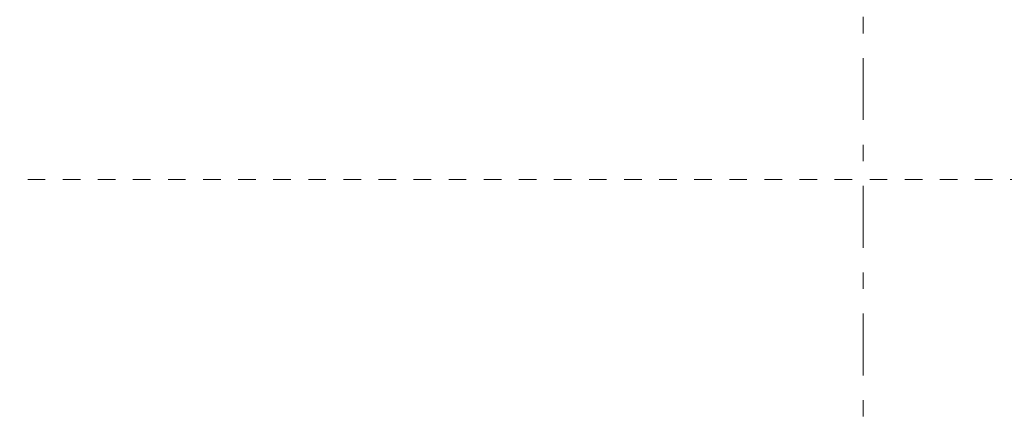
# Model space of a CAD drawing. Header units: millimetres. Extents: x -62337 to -23489, y -53000 to 10500.
# Tile 6 of 34: x -57976 to -53767, y 2546 to 4244. Entities that reach past the tile are written whole.
import ezdxf
from ezdxf.enums import TextEntityAlignment as Align

# ---------------------------------------------------------------- set-up
doc = ezdxf.new("R2010")
doc.units = ezdxf.units.MM
doc.header["$MEASUREMENT"] = 0
doc.linetypes.add('_TIRET COURT 1', pattern=[150, 75, -75])
doc.linetypes.add('Axe', pattern=[546.805537, 264.583325, -105.833328, 70.555556, -105.833328])
doc.layers.add('Nouveau_2D - Dessin général', color=7, linetype='Continuous')
doc.layers.add('Nouveau__Grille structurelle (axe_trame)', color=7, linetype='Continuous')
doc.styles.add('STYLE_GENERE_1', font='arial.ttf')

# ---------------------------------------------------------------- blocks, each defined once
blk = doc.blocks.new('Marque grille standard[1]', base_point=(-54370, 10000))
at = {"layer": 'Nouveau__Grille structurelle (axe_trame)', "color": 1, "linetype": 'Axe', "lineweight": 20}
blk.add_line((-54370, 9000), (-54370, -3000), dxfattribs=at)
at = {"layer": 'Nouveau__Grille structurelle (axe_trame)', "color": 7, "lineweight": 13, "style": 'STYLE_GENERE_1'}
for tag, p in [('AC_MarkerText_1_0', (-54370, 10337.5)), ('AC_MarkerText_1_1', (-54370, -4162.5))]:
    blk.add_attdef(tag, text='', height=175, rotation=360, dxfattribs=at).set_placement(p, align=Align.TOP_CENTER)

msp = doc.modelspace()

# ---------------------------------------------------------------- linework, layer by layer
at = {"layer": 'Nouveau_2D - Dessin général', "color": 7, "linetype": '_TIRET COURT 1', "lineweight": 13}
msp.add_line((-24117.2, 3560), (-62067.9, 3560), dxfattribs=at)

# ---------------------------------------------------------------- block references
at = {"layer": 'Nouveau__Grille structurelle (axe_trame)', "color": 7, "linetype": 'Continuous', "lineweight": 13}
msp.add_blockref('Marque grille standard[1]', (-54370, 10000), dxfattribs=at)

doc.saveas('drawing.dxf')
